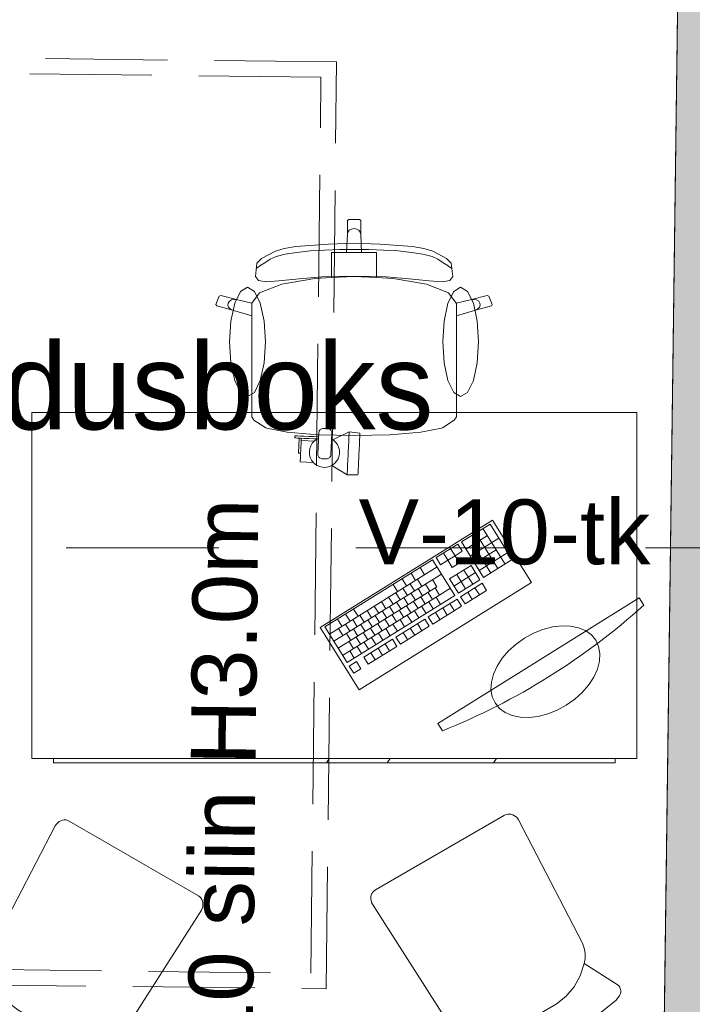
# Model space of a CAD drawing. Header units: millimetres. Extents: x -2532 to 181134, y -4151 to 53885.
# Tile 141 of 165: x 23094 to 24651, y 15139 to 17417. Entities that reach past the tile are written whole.
import ezdxf
from ezdxf.enums import TextEntityAlignment as Align

# ---------------------------------------------------------------- set-up
doc = ezdxf.new("R2010")
doc.units = ezdxf.units.MM
doc.header["$MEASUREMENT"] = 0
for name, pattern in [('Dot & Dashed', [670.277762, 352.777767, -176.388884, 0, -141.111112]), ('Hidden Line', [391.222223, 282.222223, -109]), ('Wipeout_Contour', [1000, 0, -1000])]:
    doc.linetypes.add(name, pattern=pattern)
for name, color, linetype in [('AR - Mööbel', 7, 'Continuous'), ('AR - Seinad SS.ol', 7, 'Continuous'), ('AR - Teljed', 7, 'Continuous'), ('AR - Vahelaed', 7, 'Continuous'), ('SA - tähistused - valgustus', 7, 'Continuous'), ('SA - valgustid', 7, 'Continuous'), ('Tsoonid - Neto', 7, 'Continuous')]:
    doc.layers.add(name, color=color, linetype=linetype)
for name, color, linetype, lineweight in [('AR - Mööbel_Pen_No__221', 252, 'Continuous', 13), ('AR - Mööbel_Pen_No__232', 9, 'Continuous', 9), ('AR - Mööbel_Pen_No__4', 8, 'Continuous', 13), ('AR - Seinad SS.ol_Pen_No__221', 252, 'Continuous', 13), ('AR - Teljed_Pen_No__4', 8, 'Continuous', 13), ('AR - Vahelaed_Pen_No__221', 252, 'Continuous', 13), ('ARCHICAD Zone Stamps_Pen_No__6', 7, 'Continuous', 5), ('SA - tähistused - valgustus_Pen_No__105', 30, 'Continuous', 5), ('SA - valgustid_Pen_No__105', 30, 'Continuous', 5)]:
    doc.layers.add(name, color=color, linetype=linetype, lineweight=lineweight)
doc.styles.add('GENERATED_STYLE_1', font='txt')
doc.styles.add('GENERATED_STYLE_2', font='txt')
doc.styles.add('GENERATED_STYLE_3', font='txt')

# ---------------------------------------------------------------- blocks, each defined once
blk = doc.blocks.new('teenindusboks_108_49_1', base_point=(23506.9, 18909.4))
at = {"layer": 'ARCHICAD Zone Stamps_Pen_No__6', "insert": (22326.8, 16040.5), "char_height": 200, "attachment_point": 1, "style": 'GENERATED_STYLE_1'}
blk.add_mtext('\\A1;{\\pql;\\pt0,600;\\fArial Baltic|b0|i0|c186|p34;11,8\\fArial Baltic|b0|i0|c186|p34;\\A1{\\H.66x;\\S^  ;}\\fArial Baltic|b0|i0|c186|p34;\\fArial Baltic|b0|i0|c186|p34;\\A1{\\H.66x;\\S^  ;}}', dxfattribs=at)
at = {"layer": 'ARCHICAD Zone Stamps_Pen_No__6'}
for tag, style, p in [('DUMMY_849', 'GENERATED_STYLE_1', (24089.5, 16714.8)), ('ROOM_NAME', 'GENERATED_STYLE_1', (22326.8, 16669.1)), ('DUMMY_850', 'GENERATED_STYLE_2', (22782.1, 16400.5)), ('ROOM_NUMBER', 'GENERATED_STYLE_2', (22326.8, 16354.8)), ('DUMMY_851', 'GENERATED_STYLE_1', (22326.8, 16086.2))]:
    blk.add_attdef(tag, text='', height=200, dxfattribs=dict(at, style=style)).set_placement(p, align=Align.TOP_LEFT)
blk = doc.blocks.new('Slab_5_1', base_point=(1193.5, 7176.6))
at = {"layer": 'AR - Vahelaed_Pen_No__221', "linetype": 'Continuous', "flags": 128}
blk.add_lwpolyline([(29031.7, 10599.5), (25849.8, 10605.8), (25847.9, 10598.2), (25816.9, 7795.1), (18158.1, 7767.4), (18215.1, 13667.6), (22730.4, 13665.2), (22730.2, 10653.8), (24528.2, 10653.8), (24530.9, 10857.8), (22930.1, 10857.8), (22930.2, 12697.8), (22890.2, 12697.8), (22890.2, 13670.2), (24567.5, 13669.9), (24625.6, 18129.2), (21879.6, 18124), (18998.5, 18124.9), (19003.6, 18431.2), (18951.8, 18943.2, 0.465374), (15778.2, 21156.9, 0.331533), (13823.4, 18922.3)], format="xyb", dxfattribs=at)
blk = doc.blocks.new('Wall_38_1', base_point=(25097.7, 10607.3))
at = {"layer": 'AR - Seinad SS.ol_Pen_No__221', "linetype": 'Continuous'}
blk.add_hatch(color=256, dxfattribs=at).paths.add_polyline_path([(25105.1, 11177.3), (25195.6, 18129.2), (24625.7, 18136.6), (24535.1, 11178.5)])
at = {"layer": 'AR - Seinad SS.ol_Pen_No__221', "linetype": 'Continuous', "flags": 128}
blk.add_lwpolyline([(24625.7, 18136.6), (24576.9, 14392.3)], dxfattribs=at)
blk = doc.blocks.new('*X1055')
at = {"layer": 'AR - Mööbel_Pen_No__232', "linetype": 'Continuous'}
for p, q in [((23809.6, 15705.9), (23804.3, 15698)), ((23951.2, 15708), (23944.5, 15698)), ((24197.3, 15708), (24190.6, 15698))]:
    blk.add_line(p, q, dxfattribs=at)
blk = doc.blocks.new('Wall_358_1', base_point=(23172.4, 15708))
at = {"linetype": 'Wipeout_Contour', "ltscale": 114138.202125}
blk.add_wipeout([(23172.4, 15698), (24472.4, 15698), (24472.4, 15708), (23172.4, 15708)], dxfattribs=at).dxf.layer = 'AR - Mööbel'
at = {"layer": 'AR - Mööbel_Pen_No__221', "linetype": 'Continuous', "flags": 128}
for points in [[(24472.4, 15708), (23172.4, 15708)], [(23172.4, 15708), (23172.4, 15698)], [(23172.4, 15698), (24472.4, 15698)], [(24472.4, 15698), (24472.4, 15708)]]:
    blk.add_lwpolyline(points, dxfattribs=at)
at = {"layer": 'AR - Mööbel'}
blk.add_blockref('*X1055', (0, 0), dxfattribs=at)
blk = doc.blocks.new('Chair 03 22')
at = {"layer": 'AR - Mööbel_Pen_No__4', "linetype": 'Continuous'}
for p, q in [((67.7, 506.5), (22.8, 499.4)), ((122.8, 512.5), (67.7, 506.5)), ((176.3, 515), (122.8, 512.5)), ((233.7, 515), (176.3, 515)), ((287.2, 512.5), (233.7, 515)), ((342.3, 506.5), (287.2, 512.5)), ((387.2, 499.4), (342.3, 506.5)), ((0.7, 480.9), (0.4, 478)), ((1.4, 483.7), (0.7, 480.9)), ((2.6, 486.3), (1.4, 483.7)), ((4.1, 488.7), (2.6, 486.3)), ((6, 490.8), (4.1, 488.7)), ((10.9, 494.5), (6, 490.8)), ((16.4, 497.1), (10.9, 494.5)), ((22.8, 499.4), (16.4, 497.1)), ((393.6, 497.1), (387.2, 499.4)), ((399.1, 494.5), (393.6, 497.1)), ((404, 490.8), (399.1, 494.5)), ((405.9, 488.7), (404, 490.8)), ((407.4, 486.3), (405.9, 488.7)), ((408.6, 483.7), (407.4, 486.3)), ((409.3, 480.9), (408.6, 483.7)), ((409.6, 478), (409.3, 480.9)), ((0.4, 478), (0.5, 475)), ((0.5, 475), (1.1, 472.2)), ((1.1, 472.2), (44.2, 389)), ((365.8, 389), (408.9, 472.2)), ((408.9, 472.2), (409.5, 475)), ((409.5, 475), (409.6, 478)), ((119, 434.1), (91.7, 424.3)), ((91.7, 424.3), (119, 434.1)), ((147.5, 438), (119, 434.1)), ((119, 434.1), (147.5, 438)), ((262.5, 438), (147.5, 438)), ((147.5, 438), (147.5, 438)), ((147.5, 438), (147.5, 438)), ((147.5, 438), (262.5, 438)), ((291, 434.1), (262.5, 438)), ((262.5, 438), (291, 434.1)), ((318.3, 424.3), (291, 434.1)), ((291, 434.1), (318.3, 424.3)), ((91.7, 424.3), (66.5, 409.2)), ((66.5, 409.2), (91.7, 424.3)), ((343.5, 409.2), (318.3, 424.3)), ((318.3, 424.3), (343.5, 409.2)), ((44.2, 389), (36.5, 380.1)), ((66.5, 409.2), (44.2, 389)), ((44.2, 389), (66.5, 409.2)), ((365.8, 389), (343.5, 409.2)), ((343.5, 409.2), (365.8, 389)), ((373.5, 380.1), (365.8, 389)), ((30.4, 369.8), (26.2, 358.4)), ((36.5, 380.1), (30.4, 369.8)), ((379.6, 369.8), (373.5, 380.1)), ((383.8, 358.4), (379.6, 369.8)), ((23.9, 346.3), (9.8, 25.4)), ((26.2, 358.4), (23.9, 346.3)), ((386.1, 346.3), (383.8, 358.4)), ((400.2, 25.4), (386.1, 346.3)), ((9.8, 25.4), (10.1, 21)), ((399.9, 21), (400.2, 25.4)), ((10.1, 21), (11.2, 16.7)), ((11.2, 16.7), (12.8, 12.7)), ((12.8, 12.7), (15.1, 9.1)), ((15.1, 9.1), (17.9, 6)), ((17.9, 6), (21.2, 3.4)), ((21.2, 3.4), (24.7, 1.5)), ((24.7, 1.5), (28.6, 0.4)), ((28.6, 0.4), (32.5, 0)), ((32.5, 0), (377.5, 0)), ((377.5, 0), (381.4, 0.4)), ((381.4, 0.4), (385.3, 1.5)), ((385.3, 1.5), (388.8, 3.4)), ((388.8, 3.4), (392.1, 6)), ((392.1, 6), (394.9, 9.1)), ((394.9, 9.1), (397.2, 12.7)), ((397.2, 12.7), (398.8, 16.7)), ((398.8, 16.7), (399.9, 21))]:
    blk.add_line(p, q, dxfattribs=at)
blk = doc.blocks.new('Standard grid marker')
at = {"layer": 'AR - Teljed_Pen_No__4', "linetype": 'Dot & Dashed'}
blk.add_line((1000, 0), (44867.9, 0), dxfattribs=at)
at = {"layer": 'AR - Teljed_Pen_No__4', "style": 'GENERATED_STYLE_1'}
for tag, p in [('AC_MarkerText_1_0', (-300, 14.3)), ('AC_MarkerText_1_1', (46167.9, 14.3))]:
    blk.add_attdef(tag, text='', height=250, dxfattribs=at).set_placement(p, align=Align.MIDDLE_CENTER)
blk = doc.blocks.new('Office Chair 06 22')
at = {"layer": 'AR - Mööbel_Pen_No__4', "linetype": 'Continuous'}
for p, q in [((304.4, 497.5), (307.5, 500)), ((304.4, 466.2), (304.4, 497.5)), ((307.5, 500), (320, 500)), ((314, 477.9), (320, 478.9)), ((332.5, 500), (320, 500)), ((326, 477.9), (320, 478.9)), ((335.6, 497.5), (332.5, 500)), ((335.6, 466.2), (335.6, 497.5)), ((302.6, 423.9), (304.4, 466.2)), ((304.4, 466.2), (305.6, 471)), ((305.6, 471), (309, 475.2)), ((309, 475.2), (314, 477.9)), ((331, 475.2), (326, 477.9)), ((334.4, 471), (331, 475.2)), ((335.6, 466.2), (334.4, 471)), ((337.4, 423.9), (335.6, 466.2)), ((137.8, 427.1), (158.4, 433.3)), ((158.4, 433.3), (185.1, 437.4)), ((185.1, 437.4), (260.6, 443.3)), ((260.6, 443.3), (320, 445.1)), ((379.4, 443.3), (320, 445.1)), ((454.9, 437.4), (379.4, 443.3)), ((481.6, 433.3), (454.9, 437.4)), ((502.2, 427.1), (481.6, 433.3)), ((94.9, 399), (105.7, 410.1)), ((105.7, 410.1), (137.8, 427.1)), ((139.5, 414.6), (125.9, 408.1)), ((160.5, 419.9), (139.5, 414.6)), ((187.3, 424.1), (160.5, 419.9)), ((218.3, 427.3), (187.3, 424.1)), ((251.8, 429.4), (218.3, 427.3)), ((286.2, 430.6), (251.8, 429.4)), ((268.1, 398.6), (268.1, 423.9)), ((268.1, 423.9), (302.6, 423.9)), ((320, 431), (286.2, 430.6)), ((302.6, 423.9), (320, 423.9)), ((320, 431), (353.8, 430.6)), ((337.4, 423.9), (320, 423.9)), ((371.9, 423.9), (337.4, 423.9)), ((353.8, 430.6), (388.2, 429.4)), ((371.9, 398.6), (371.9, 423.9)), ((388.2, 429.4), (421.7, 427.3)), ((421.7, 427.3), (452.7, 424.1)), ((452.7, 424.1), (479.5, 419.9)), ((479.5, 419.9), (500.5, 414.6)), ((500.5, 414.6), (514.1, 408.1)), ((534.3, 410.1), (502.2, 427.1)), ((545.1, 399), (534.3, 410.1)), ((91.5, 368.4), (94.9, 399)), ((98, 390), (94.2, 387.8)), ((104.5, 394.4), (98, 390)), ((113.8, 399.6), (104.5, 394.4)), ((125.9, 408.1), (113.8, 399.6)), ((268.1, 365.8), (268.1, 398.6)), ((371.9, 365.8), (371.9, 398.6)), ((514.1, 408.1), (526.2, 399.6)), ((526.2, 399.6), (535.5, 394.4)), ((535.5, 394.4), (542, 390)), ((542, 390), (545.8, 387.8)), ((548.5, 368.4), (545.1, 399)), ((98.4, 358.6), (91.5, 368.4)), ((245.4, 367.1), (192.8, 363.1)), ((229.4, 363.8), (268.1, 365.8)), ((320, 369.1), (245.4, 367.1)), ((268.1, 365.8), (320, 368.5)), ((320, 369.1), (394.6, 367.1)), ((371.9, 365.8), (320, 368.5)), ((410.6, 363.8), (371.9, 365.8)), ((394.6, 367.1), (447.2, 363.1)), ((541.6, 358.6), (548.5, 368.4)), ((57.4, 333.6), (73.3, 343.2)), ((73.3, 343.2), (89.2, 333.6)), ((116.2, 356), (98.4, 358.6)), ((101.3, 330.2), (152.7, 350.3)), ((146, 358.2), (116.2, 356)), ((192.8, 363.1), (146, 358.2)), ((152.7, 350.3), (229.4, 363.8)), ((487.3, 350.3), (410.6, 363.8)), ((447.2, 363.1), (494, 358.2)), ((538.7, 330.2), (487.3, 350.3)), ((494, 358.2), (523.8, 356)), ((523.8, 356), (541.6, 358.6)), ((566.7, 343.2), (550.8, 333.6)), ((582.6, 333.6), (566.7, 343.2)), ((0, 303.5), (7.7, 322.8)), ((7.7, 322.8), (11.6, 324.4)), ((11.6, 324.4), (48.2, 314.8)), ((43.9, 306.2), (57.4, 333.6)), ((83.5, 306.5), (101.3, 330.2)), ((89.2, 333.6), (102.7, 306.2)), ((550.8, 333.6), (537.3, 306.2)), ((556.5, 306.5), (538.7, 330.2)), ((596.1, 306.2), (582.6, 333.6)), ((628.4, 324.4), (591.8, 314.8)), ((632.3, 322.8), (628.4, 324.4)), ((640, 303.5), (632.3, 322.8)), ((2, 300.3), (0, 303.5)), ((38.6, 290.6), (2, 300.3)), ((27.8, 301.7), (28.6, 306.6)), ((29.5, 296.9), (27.8, 301.7)), ((28.6, 306.6), (31.5, 310.9)), ((33.3, 293.1), (29.5, 296.9)), ((31.5, 310.9), (36.3, 314)), ((34.9, 265.2), (43.9, 306.2)), ((36.3, 314), (42.1, 315.3)), ((42.1, 315.3), (48.2, 314.8)), ((48.2, 314.8), (83.5, 306.5)), ((83.3, 306.4), (83.5, 306.5)), ((83.3, 306.4), (83.3, 277.3)), ((102.7, 306.2), (111.7, 265.2)), ((537.3, 306.2), (528.3, 265.2)), ((591.8, 314.8), (556.5, 306.5)), ((556.7, 306.4), (556.5, 306.5)), ((556.7, 306.4), (556.7, 277.3)), ((597.9, 315.3), (591.8, 314.8)), ((605.1, 265.2), (596.1, 306.2)), ((603.7, 314), (597.9, 315.3)), ((601.4, 290.6), (638, 300.3)), ((608.5, 310.9), (603.7, 314)), ((606.7, 293.1), (610.5, 296.9)), ((611.4, 306.6), (608.5, 310.9)), ((610.5, 296.9), (612.2, 301.7)), ((612.2, 301.7), (611.4, 306.6)), ((638, 300.3), (640, 303.5)), ((38.6, 290.6), (33.3, 293.1)), ((83.3, 277.3), (38.6, 290.6)), ((83.3, 100.1), (83.3, 277.3)), ((556.7, 277.3), (601.4, 290.6)), ((556.7, 100.1), (556.7, 277.3)), ((601.4, 290.6), (606.7, 293.1)), ((31.7, 216.9), (34.9, 265.2)), ((111.7, 265.2), (114.8, 216.9)), ((528.3, 265.2), (525.2, 216.9)), ((608.3, 216.9), (605.1, 265.2)), ((34.9, 168.6), (31.7, 216.9)), ((114.8, 216.9), (111.7, 168.6)), ((525.2, 216.9), (528.3, 168.6)), ((605.1, 168.6), (608.3, 216.9)), ((43.9, 127.6), (34.9, 168.6)), ((111.7, 168.6), (102.7, 127.6)), ((528.3, 168.6), (537.3, 127.6)), ((596.1, 127.6), (605.1, 168.6)), ((57.4, 100.2), (43.9, 127.6)), ((102.7, 127.6), (89.2, 100.2)), ((537.3, 127.6), (550.8, 100.2)), ((582.6, 100.2), (596.1, 127.6)), ((73.3, 90.6), (57.4, 100.2)), ((89.2, 100.2), (73.3, 90.6)), ((83.3, 69.6), (83.3, 100.1)), ((550.8, 100.2), (566.7, 90.6)), ((556.7, 69.6), (556.7, 100.1)), ((566.7, 90.6), (582.6, 100.2)), ((83.3, 43.3), (83.3, 69.6)), ((556.7, 43.3), (556.7, 69.6)), ((88, 36), (83.3, 43.3)), ((115.7, 18), (88, 36)), ((524.3, 18), (552, 36)), ((552, 36), (556.7, 43.3)), ((117.9, 17.3), (115.7, 18)), ((165.3, 8.2), (117.9, 17.3)), ((236.3, 2.2), (165.3, 8.2)), ((237.4, 2.1), (236.3, 2.2)), ((320, 0), (237.4, 2.1)), ((320, 0), (402.6, 2.1)), ((402.6, 2.1), (403.7, 2.2)), ((403.7, 2.2), (474.7, 8.2)), ((474.7, 8.2), (522.1, 17.3)), ((522.1, 17.3), (524.3, 18))]:
    blk.add_line(p, q, dxfattribs=at)
blk = doc.blocks.new('Monitor (LCD) 22')
at = {"layer": 'AR - Mööbel_Pen_No__4', "linetype": 'Continuous'}
for p, q in [((274.6, 183.1), (250.7, 181.7)), ((298.4, 181.7), (274.6, 183.1)), ((186.3, 161.6), (169.4, 150.4)), ((205.9, 170.8), (186.3, 161.6)), ((227.6, 177.5), (205.9, 170.8)), ((250.7, 181.7), (227.6, 177.5)), ((321.5, 177.5), (298.4, 181.7)), ((343.2, 170.8), (321.5, 177.5)), ((362.8, 161.6), (343.2, 170.8)), ((379.8, 150.4), (362.8, 161.6)), ((155.7, 137.3), (145.6, 122.8)), ((169.4, 150.4), (155.7, 137.3)), ((393.5, 137.3), (379.8, 150.4)), ((403.6, 122.8), (393.5, 137.3)), ((145.6, 122.8), (139.4, 107.4)), ((409.8, 107.4), (403.6, 122.8)), ((139.4, 107.4), (137.3, 91.5)), ((137.3, 91.5), (139.4, 75.6)), ((411.9, 91.5), (409.8, 107.4)), ((409.8, 75.6), (411.9, 91.5)), ((0, 81.5), (0, 61.5)), ((139.4, 75.6), (145.6, 60.2)), ((403.6, 60.2), (409.8, 75.6)), ((549.2, 61.5), (549.2, 81.5)), ((0, 61.5), (549.2, 61.5)), ((145.6, 60.2), (155.7, 45.8)), ((155.7, 45.8), (169.4, 32.7)), ((379.8, 32.7), (393.5, 45.8)), ((393.5, 45.8), (403.6, 60.2)), ((169.4, 32.7), (186.3, 21.4)), ((362.8, 21.4), (379.8, 32.7)), ((186.3, 21.4), (205.9, 12.3)), ((205.9, 12.3), (227.6, 5.5)), ((227.6, 5.5), (250.7, 1.4)), ((250.7, 1.4), (274.6, 0)), ((274.6, 0), (298.4, 1.4)), ((298.4, 1.4), (321.5, 5.5)), ((321.5, 5.5), (343.2, 12.3)), ((343.2, 12.3), (362.8, 21.4))]:
    blk.add_line(p, q, dxfattribs=at)
for start, end in [(90, 100.1068), (79.8932, 90)]:
    blk.add_arc((274.6, -1458.9), 1564.7, start, end, dxfattribs=at)
blk = doc.blocks.new('Keyboard 22')
at = {"layer": 'AR - Mööbel_Pen_No__4', "linetype": 'Continuous'}
for p, q in [((0, 170), (0, 0)), ((470, 170), (0, 170)), ((470, 0), (470, 170)), ((29.4, 130.9), (9.8, 130.9)), ((9.8, 130.9), (9.8, 111.5)), ((29.4, 111.5), (29.4, 130.9)), ((127.3, 130.9), (49, 130.9)), ((49, 130.9), (49, 111.5)), ((68.5, 111.5), (68.5, 130.9)), ((88.1, 111.5), (88.1, 130.9)), ((107.7, 111.5), (107.7, 130.9)), ((127.3, 111.5), (127.3, 130.9)), ((215.4, 130.9), (137.1, 130.9)), ((137.1, 130.9), (137.1, 111.5)), ((156.7, 111.5), (156.7, 130.9)), ((176.2, 111.5), (176.2, 130.9)), ((195.8, 111.5), (195.8, 130.9)), ((215.4, 111.5), (215.4, 130.9)), ((303.5, 130.9), (225.2, 130.9)), ((225.2, 130.9), (225.2, 111.5)), ((244.8, 111.5), (244.8, 130.9)), ((264.4, 111.5), (264.4, 130.9)), ((284, 111.5), (284, 130.9)), ((303.5, 111.5), (303.5, 130.9)), ((372.1, 130.9), (313.3, 130.9)), ((313.3, 130.9), (313.3, 111.5)), ((332.9, 111.5), (332.9, 130.9)), ((352.5, 111.5), (352.5, 130.9)), ((372.1, 111.5), (372.1, 130.9)), ((9.8, 111.5), (29.4, 111.5)), ((303.5, 101.8), (9.8, 101.8)), ((9.8, 101.8), (9.8, 4.8)), ((29.4, 82.4), (29.4, 101.8)), ((49, 111.5), (127.3, 111.5)), ((49, 82.4), (49, 101.8)), ((68.5, 82.4), (68.5, 101.8)), ((88.1, 82.4), (88.1, 101.8)), ((107.7, 82.4), (107.7, 101.8)), ((127.3, 82.4), (127.3, 101.8)), ((137.1, 111.5), (215.4, 111.5)), ((146.9, 82.4), (146.9, 101.8)), ((166.5, 82.4), (166.5, 101.8)), ((186, 82.4), (186, 101.8)), ((205.6, 82.4), (205.6, 101.8)), ((225.2, 111.5), (303.5, 111.5)), ((225.2, 82.4), (225.2, 101.8)), ((244.8, 82.4), (244.8, 101.8)), ((264.4, 82.4), (264.4, 101.8)), ((303.5, 4.8), (303.5, 101.8)), ((313.3, 111.5), (372.1, 111.5)), ((372.1, 101.8), (313.3, 101.8)), ((313.3, 101.8), (313.3, 63)), ((332.9, 63), (332.9, 101.8)), ((352.5, 63), (352.5, 101.8)), ((372.1, 63), (372.1, 101.8)), ((460.2, 101.8), (381.9, 101.8)), ((381.9, 101.8), (381.9, 4.8)), ((401.5, 24.2), (401.5, 101.8)), ((421, 4.8), (421, 101.8)), ((440.6, 4.8), (440.6, 101.8)), ((460.2, 4.8), (460.2, 101.8)), ((9.8, 82.4), (303.5, 82.4)), ((39.2, 63), (39.2, 82.4)), ((58.8, 63), (58.8, 82.4)), ((78.3, 63), (78.3, 82.4)), ((97.9, 63), (97.9, 82.4)), ((117.5, 63), (117.5, 82.4)), ((137.1, 63), (137.1, 82.4)), ((156.7, 63), (156.7, 82.4)), ((176.2, 63), (176.2, 82.4)), ((195.8, 63), (195.8, 82.4)), ((215.4, 63), (215.4, 82.4)), ((235, 63), (235, 82.4)), ((254.6, 63), (254.6, 82.4)), ((274.2, 63), (274.2, 82.4)), ((313.3, 82.4), (372.1, 82.4)), ((381.9, 82.4), (460.2, 82.4)), ((9.8, 63), (279.1, 63)), ((44.1, 43.6), (44.1, 63)), ((63.6, 43.6), (63.6, 63)), ((83.2, 43.6), (83.2, 63)), ((102.8, 43.6), (102.8, 63)), ((122.4, 43.6), (122.4, 63)), ((142, 43.6), (142, 63)), ((161.6, 43.6), (161.6, 63)), ((181.1, 43.6), (181.1, 63)), ((200.7, 43.6), (200.7, 63)), ((220.3, 43.6), (220.3, 63)), ((239.9, 43.6), (239.9, 63)), ((259.5, 43.6), (259.5, 63)), ((279.1, 43.6), (279.1, 63)), ((313.3, 63), (372.1, 63)), ((381.9, 63), (440.6, 63)), ((9.8, 43.6), (303.5, 43.6)), ((9.8, 24.2), (303.5, 24.2)), ((34.3, 24.2), (34.3, 43.6)), ((44.1, 4.8), (44.1, 24.2)), ((53.9, 24.2), (53.9, 43.6)), ((66.1, 4.8), (66.1, 24.2)), ((73.4, 24.2), (73.4, 43.6)), ((88.1, 4.8), (88.1, 24.2)), ((93, 24.2), (93, 43.6)), ((112.6, 24.2), (112.6, 43.6)), ((132.2, 24.2), (132.2, 43.6)), ((151.8, 24.2), (151.8, 43.6)), ((171.4, 24.2), (171.4, 43.6)), ((190.9, 24.2), (190.9, 43.6)), ((195.8, 4.8), (195.8, 24.2)), ((210.5, 24.2), (210.5, 43.6)), ((220.3, 4.8), (220.3, 24.2)), ((230.1, 24.2), (230.1, 43.6)), ((244.8, 4.8), (244.8, 24.2)), ((249.7, 24.2), (249.7, 43.6)), ((269.3, 4.8), (269.3, 24.2)), ((332.9, 24.2), (313.3, 24.2)), ((313.3, 24.2), (313.3, 4.8)), ((352.5, 43.6), (332.9, 43.6)), ((332.9, 43.6), (332.9, 24.2)), ((332.9, 4.8), (332.9, 24.2)), ((332.9, 24.2), (352.5, 24.2)), ((352.5, 24.2), (352.5, 43.6)), ((372.1, 24.2), (352.5, 24.2)), ((352.5, 4.8), (352.5, 24.2)), ((372.1, 4.8), (372.1, 24.2)), ((381.9, 43.6), (460.2, 43.6)), ((381.9, 24.2), (440.6, 24.2)), ((0, 0), (470, 0)), ((9.8, 4.8), (303.5, 4.8)), ((313.3, 4.8), (372.1, 4.8)), ((381.9, 4.8), (460.2, 4.8))]:
    blk.add_line(p, q, dxfattribs=at)
blk = doc.blocks.new('Office Table 22_2')
at = {"layer": 'AR - Mööbel_Pen_No__4', "linetype": 'Continuous'}
for p, q in [((1400, 800), (0, 800)), ((0, 800), (0, 0)), ((1400, 0), (1400, 800)), ((0, 0), (1400, 0))]:
    blk.add_line(p, q, dxfattribs=at)
blk = doc.blocks.new('Spotlamp Ceiling 22')
at = {"layer": 'SA - valgustid_Pen_No__105', "linetype": 'Continuous'}
for p, q in [((30, 68), (30, 69.9)), ((35, 69.9), (30, 69.9)), ((35, 68), (35, 69.9)), ((-24.8, 55), (-25, 55)), ((-25, 55), (-25, 24.4)), ((-24.1, 55), (-24.8, 55)), ((-23.1, 55), (-24.1, 55)), ((-21.7, 55), (-23.1, 55)), ((-19.8, 55), (-21.7, 55)), ((-17.7, 55), (-19.8, 55)), ((-15.2, 55), (-17.7, 55)), ((-12.5, 55), (-15.2, 55)), ((-9.6, 55), (-12.5, 55)), ((-6.5, 55), (-9.6, 55)), ((-3.3, 55), (-6.5, 55)), ((-5, 60), (-5, 60)), ((-5, 60), (-5, 59.9)), ((-5, 60), (30, 60)), ((-5, 59.9), (-5, 59.8)), ((-5, 59.8), (-5, 59.7)), ((-5, 59.7), (-5, 59.5)), ((-5, 59.5), (-5, 59.3)), ((-5, 59.3), (-5, 59)), ((-5, 59), (-5, 58.8)), ((-5, 58.8), (-5, 58.5)), ((-5, 58.5), (-5, 58.1)), ((-5, 58.1), (-5, 57.8)), ((-5, 57.8), (-5, 57.5)), ((-5, 57.5), (-5, 57.2)), ((-5, 57.2), (-5, 56.9)), ((-5, 56.9), (-5, 56.5)), ((-5, 56.5), (-5, 56.2)), ((-5, 56.2), (-5, 56)), ((-5, 56), (-5, 55.7)), ((-5, 55.7), (-5, 55.5)), ((-5, 55.5), (-5, 55.3)), ((-5, 55.3), (-5, 55.2)), ((-5, 55.2), (-5, 55.1)), ((-5, 55.1), (-5, 55)), ((-5, 55), (-5, 55)), ((0, 55), (-3.3, 55)), ((3.3, 55), (0, 55)), ((6.5, 55), (3.3, 55)), ((9.6, 55), (6.5, 55)), ((12.5, 55), (9.6, 55)), ((15.2, 55), (12.5, 55)), ((17.7, 55), (15.2, 55)), ((19.8, 55), (17.7, 55)), ((21.7, 55), (19.8, 55)), ((23.1, 55), (21.7, 55)), ((24.1, 55), (23.1, 55)), ((24.8, 55), (24.1, 55)), ((25, 55), (24.8, 55)), ((25, 55), (25, 24.4)), ((25, 55), (30, 55)), ((30, 63.7), (30, 68)), ((30, 57), (30, 63.7)), ((30, 48.3), (30, 57)), ((30, 37.8), (30, 48.3)), ((35, 63.7), (35, 68)), ((35, 57), (35, 63.7)), ((35, 48.3), (35, 57)), ((35, 37.8), (35, 48.3)), ((-24.7, 24.7), (-29.1, 19.4)), ((-19.4, 29.1), (-24.7, 24.7)), ((-13.4, 32.3), (-19.4, 29.1)), ((-6.8, 34.3), (-13.4, 32.3)), ((0, 35), (-6.8, 34.3)), ((6.8, 34.3), (0, 35)), ((13.4, 32.3), (6.8, 34.3)), ((19.4, 29.1), (13.4, 32.3)), ((24.7, 24.7), (19.4, 29.1)), ((29.1, 19.4), (24.7, 24.7)), ((30, 26), (30, 37.8)), ((30, 17.8), (30, 26)), ((35, 26), (35, 37.8)), ((35, 15), (35, 26)), ((-34.3, 6.8), (-35, 0)), ((-32.3, 13.4), (-34.3, 6.8)), ((-29.1, 19.4), (-32.3, 13.4)), ((-14.8, 7), (-15, 5)), ((-15, 5), (-15, -5)), ((-14.2, 8.8), (-14.8, 7)), ((-13.3, 10.6), (-14.2, 8.8)), ((-12.1, 12.1), (-13.3, 10.6)), ((-10.6, 13.3), (-12.1, 12.1)), ((-8.8, 14.2), (-10.6, 13.3)), ((-7, 14.8), (-8.8, 14.2)), ((-5, 15), (-7, 14.8)), ((45, 15), (-5, 15)), ((31.5, 15), (29.1, 19.4)), ((47, 14.8), (45, 15)), ((48.8, 14.2), (47, 14.8)), ((50.6, 13.3), (48.8, 14.2)), ((52.1, 12.1), (50.6, 13.3)), ((53.3, 10.6), (52.1, 12.1)), ((54.2, 8.8), (53.3, 10.6)), ((54.8, 7), (54.2, 8.8)), ((55, 5), (54.8, 7)), ((55, -5), (55, 5)), ((-49.9, -54.9), (-29.7, -18.4)), ((-35, 0), (-34.3, -6.8)), ((-34.3, -6.8), (-32.3, -13.4)), ((-32.3, -13.4), (-29.1, -19.4)), ((-29.1, -19.4), (-24.7, -24.7)), ((-15, -5), (-14.8, -7)), ((-14.8, -7), (-14.2, -8.8)), ((-14.2, -8.8), (-13.3, -10.6)), ((-13.3, -10.6), (-12.1, -12.1)), ((-12.1, -12.1), (-10.6, -13.3)), ((-10.6, -13.3), (-8.8, -14.2)), ((-8.8, -14.2), (-7, -14.8)), ((-7, -14.8), (-5, -15)), ((-5, -15), (45, -15)), ((24.7, -24.7), (29.1, -19.4)), ((29.1, -19.4), (31.5, -15)), ((49.9, -54.9), (29.7, -18.4)), ((45, -15), (47, -14.8)), ((47, -14.8), (48.8, -14.2)), ((48.8, -14.2), (50.6, -13.3)), ((50.6, -13.3), (52.1, -12.1)), ((52.1, -12.1), (53.3, -10.6)), ((53.3, -10.6), (54.2, -8.8)), ((54.2, -8.8), (54.8, -7)), ((54.8, -7), (55, -5)), ((-24.7, -24.7), (-19.4, -29.1)), ((-19.4, -29.1), (-13.4, -32.3)), ((-13.4, -32.3), (-6.8, -34.3)), ((-6.8, -34.3), (0, -35)), ((0, -35), (6.8, -34.3)), ((6.8, -34.3), (13.4, -32.3)), ((13.4, -32.3), (19.4, -29.1)), ((19.4, -29.1), (24.7, -24.7)), ((-50, -55), (-49.9, -54.9)), ((-49.6, -55), (-50, -55)), ((-49.9, -55.1), (-50, -55)), ((-48.1, -79.9), (-49.9, -55.1)), ((-48.3, -55), (-49.6, -55)), ((-46.2, -55), (-48.3, -55)), ((-43.3, -55), (-46.2, -55)), ((-39.7, -55), (-43.3, -55)), ((-35.4, -55), (-39.7, -55)), ((-30.4, -55), (-35.4, -55)), ((-25, -55), (-30.4, -55)), ((-19.1, -55), (-25, -55)), ((-12.9, -55), (-19.1, -55)), ((-6.5, -55), (-12.9, -55)), ((0, -55), (-6.5, -55)), ((6.5, -55), (0, -55)), ((12.9, -55), (6.5, -55)), ((19.1, -55), (12.9, -55)), ((25, -55), (19.1, -55)), ((30.4, -55), (25, -55)), ((35.4, -55), (30.4, -55)), ((39.7, -55), (35.4, -55)), ((43.3, -55), (39.7, -55)), ((46.2, -55), (43.3, -55)), ((48.3, -55), (46.2, -55)), ((48.1, -79.9), (49.9, -55.1)), ((49.6, -55), (48.3, -55)), ((50, -55), (49.6, -55)), ((50, -55), (49.9, -54.9)), ((49.9, -55.1), (50, -55)), ((-48, -80), (-48.1, -79.9)), ((-47.6, -80), (-48, -80)), ((-46.4, -80), (-47.6, -80)), ((-44.3, -80), (-46.4, -80)), ((-41.6, -80), (-44.3, -80)), ((-38.1, -80), (-41.6, -80)), ((-33.9, -80), (-38.1, -80)), ((-29.2, -80), (-33.9, -80)), ((-24, -80), (-29.2, -80)), ((-18.4, -80), (-24, -80)), ((-12.4, -80), (-18.4, -80)), ((-6.3, -80), (-12.4, -80)), ((0, -80), (-6.3, -80)), ((6.3, -80), (0, -80)), ((12.4, -80), (6.3, -80)), ((18.4, -80), (12.4, -80)), ((24, -80), (18.4, -80)), ((29.2, -80), (24, -80)), ((33.9, -80), (29.2, -80)), ((38.1, -80), (33.9, -80)), ((41.6, -80), (38.1, -80)), ((44.3, -80), (41.6, -80)), ((46.4, -80), (44.3, -80)), ((47.6, -80), (46.4, -80)), ((48, -80), (47.6, -80)), ((48, -80), (48.1, -79.9))]:
    blk.add_line(p, q, dxfattribs=at)
blk = doc.blocks.new('Beam_328_1', base_point=(22591.8, 15206.5))
at = {"layer": 'SA - valgustid_Pen_No__105', "linetype": 'Hidden Line'}
for p, q in [((22609.9, 15224.2), (23768.1, 15211.2)), ((22573.7, 15188.8), (23803.5, 15175.1))]:
    blk.add_line(p, q, dxfattribs=at)
blk = doc.blocks.new('Beam_329_1', base_point=(23785.8, 15193.2))
at = {"layer": 'SA - valgustid_Pen_No__105', "linetype": 'Hidden Line'}
for p, q in [((23803.5, 15175.1), (23827.4, 17319.4)), ((23768.1, 15211.2), (23791.2, 17284))]:
    blk.add_line(p, q, dxfattribs=at)
blk = doc.blocks.new('Beam_330_1', base_point=(23809.3, 17301.7))
at = {"layer": 'SA - valgustid_Pen_No__105', "linetype": 'Hidden Line'}
for p, q in [((23827.4, 17319.4), (22597.7, 17333.1)), ((23791.2, 17284), (22633, 17296.9))]:
    blk.add_line(p, q, dxfattribs=at)
blk = doc.blocks.new('Label_306_1', base_point=(24238.6, 16005.6))
at = {"layer": 'SA - tähistused - valgustus_Pen_No__105', "insert": (23878.6, 16307.1), "char_height": 150, "attachment_point": 1, "style": 'GENERATED_STYLE_3'}
blk.add_mtext('\\A1;{\\pql;\\pt0,105000;\\fArial|b0|i0|c0|p34;V-10-tk\\fArial|b0|i0|c0|p34;\\A1{\\H.66x;\\S^  ;}\\fArial|b0|i0|c0|p34;\\fArial|b0|i0|c0|p34;\\A1{\\H.66x;\\S^  ;}\\fArial|b0|i0|c0|p34; \\fArial|b0|i0|c0|p34;\\fArial|b0|i0|c0|p34;\\fArial|b0|i0|c0|p34;\\fArial|b0|i0|c0|p34;\\fArial|b0|i0|c0|p34;\\fArial|b0|i0|c0|p34;\\fArial|b0|i0|c0|p34;\\fArial|b0|i0|c0|p34;\\fArial|b0|i0|c0|p34;\\fArial|b0|i0|c0|p34;\\fArial|b0|i0|c0|p34;\\fArial|b0|i0|c0|p34;\\fArial|b0|i0|c0|p34;\\fArial|b0|i0|c0|p34;\\fArial|b0|i0|c0|p34;\\fArial|b0|i0|c0|p34;\\fArial|b0|i0|c0|p34;\\fArial|b0|i0|c0|p34;\\fArial|b0|i0|c0|p34;\\fArial|b0|i0|c0|p34;\\fArial|b0|i0|c0|p34;\\fArial|b0|i0|c0|p34;\\fArial|b0|i0|c0|p34;\\fArial|b0|i0|c0|p34;\\fArial|b0|i0|c0|p34;\\fArial|b0|i0|c0|p34;\\fArial|b0|i0|c0|p34;\\fArial|b0|i0|c0|p34;\\fArial|b0|i0|c0|p34;\\fArial|b0|i0|c0|p34;\\fArial|b0|i0|c0|p34;\\fArial|b0|i0|c0|p34;\\fArial|b0|i0|c0|p34;\\fArial|b0|i0|c0|p34;\\fArial|b0|i0|c0|p34;\\fArial|b0|i0|c0|p34;\\fArial|b0|i0|c0|p34;\\fArial|b0|i0|c0|p34;\\fArial|b0|i0|c0|p34;\\fArial|b0|i0|c0|p34;\\fArial|b0|i0|c0|p34;\\fArial|b0|i0|c0|p34;\\fArial|b0|i0|c0|p34;}', dxfattribs=at)
blk = doc.blocks.new('Label_314_1', base_point=(23790.1, 15575.8))
at = {"layer": 'SA - tähistused - valgustus_Pen_No__105', "insert": (23480.7, 14819.9), "char_height": 150, "attachment_point": 1, "rotation": 89.4009, "style": 'GENERATED_STYLE_3'}
blk.add_mtext('\\A1;{\\pql;\\pt0,105000;\\fArial|b0|i0|c0|p34;V-10 siin H3.0m\\fArial|b0|i0|c0|p34;\\A1{\\H.66x;\\S^  ;}\\fArial|b0|i0|c0|p34;\\fArial|b0|i0|c0|p34;\\A1{\\H.66x;\\S^  ;}\\fArial|b0|i0|c0|p34; \\fArial|b0|i0|c0|p34;\\fArial|b0|i0|c0|p34;\\fArial|b0|i0|c0|p34;\\fArial|b0|i0|c0|p34;\\fArial|b0|i0|c0|p34;\\fArial|b0|i0|c0|p34;\\fArial|b0|i0|c0|p34;\\fArial|b0|i0|c0|p34;\\fArial|b0|i0|c0|p34;\\fArial|b0|i0|c0|p34;\\fArial|b0|i0|c0|p34;\\fArial|b0|i0|c0|p34;\\fArial|b0|i0|c0|p34;\\fArial|b0|i0|c0|p34;\\fArial|b0|i0|c0|p34;\\fArial|b0|i0|c0|p34;\\fArial|b0|i0|c0|p34;\\fArial|b0|i0|c0|p34;\\fArial|b0|i0|c0|p34;\\fArial|b0|i0|c0|p34;\\fArial|b0|i0|c0|p34;\\fArial|b0|i0|c0|p34;\\fArial|b0|i0|c0|p34;\\fArial|b0|i0|c0|p34;\\fArial|b0|i0|c0|p34;\\fArial|b0|i0|c0|p34;\\fArial|b0|i0|c0|p34;\\fArial|b0|i0|c0|p34;\\fArial|b0|i0|c0|p34;\\fArial|b0|i0|c0|p34;\\fArial|b0|i0|c0|p34;\\fArial|b0|i0|c0|p34;\\fArial|b0|i0|c0|p34;\\fArial|b0|i0|c0|p34;\\fArial|b0|i0|c0|p34;\\fArial|b0|i0|c0|p34;\\fArial|b0|i0|c0|p34;\\fArial|b0|i0|c0|p34;\\fArial|b0|i0|c0|p34;\\fArial|b0|i0|c0|p34;\\fArial|b0|i0|c0|p34;\\fArial|b0|i0|c0|p34;\\fArial|b0|i0|c0|p34;}', dxfattribs=at)

msp = doc.modelspace()

# ---------------------------------------------------------------- block references
at = {"layer": 'AR - Mööbel', "linetype": 'Continuous', "xscale": -1, "zscale": 1000}
msp.add_blockref('Office Chair 06 22', (24188, 16454.7), dxfattribs=at)
for name, p, rotation in [('Keyboard 22', (23789.7, 16011), 211.9156811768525), ('Chair 03 22', (23889.3, 15387.8), 209.9999999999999)]:
    msp.add_blockref(name, p, dxfattribs=dict(at, rotation=rotation))
at = {"layer": 'AR - Mööbel', "linetype": 'Continuous', "zscale": 1000, "rotation": 150}
msp.add_blockref('Chair 03 22', (23535.7, 15374.2), dxfattribs=at)
at = {"layer": 'AR - Seinad SS.ol'}
msp.add_blockref('Wall_38_1', (25097.7, 10607.3), dxfattribs=at)
at = {"layer": 'AR - Teljed', "linetype": 'Continuous', "zscale": 1000}
msp.add_blockref('Standard grid marker', (-1931.8, 16194.8), dxfattribs=at)
at = {"layer": 'AR - Vahelaed', "linetype": 'Continuous'}
msp.add_blockref('Slab_5_1', (1193.5, 7176.6), dxfattribs=at)
at = {"layer": 'SA - tähistused - valgustus', "linetype": 'Continuous'}
msp.add_blockref('Label_306_1', (24238.6, 16005.6), dxfattribs=at)
at = {"layer": 'SA - valgustid'}
for name, p in [('Beam_330_1', (23809.3, 17301.7)), ('Beam_328_1', (22591.8, 15206.5))]:
    msp.add_blockref(name, p, dxfattribs=at)
at = {"layer": 'SA - valgustid', "linetype": 'Continuous', "zscale": 1000, "rotation": 87.29574153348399}
msp.add_blockref('Spotlamp Ceiling 22', (23799.4, 16416.2), dxfattribs=at)
at = {"layer": 'Tsoonid - Neto', "linetype": 'Continuous'}
ref = msp.add_blockref('teenindusboks_108_49_1', (23506.9, 18909.4), dxfattribs=at)
ref.add_attrib('ROOM_NAME', 'teenindusboks', dxfattribs={"layer": 'ARCHICAD Zone Stamps_Pen_No__6', "color": 7, "height": 200, "style": 'GENERATED_STYLE_1'}).set_placement((22326.8, 16669.1), align=Align.TOP_LEFT)
ref.add_attrib('ROOM_NUMBER', '108', dxfattribs={"layer": 'ARCHICAD Zone Stamps_Pen_No__6', "color": 7, "height": 200, "style": 'GENERATED_STYLE_2'}).set_placement((22326.8, 16354.8), align=Align.TOP_LEFT)

# ---------------------------------------------------------------- next in the draw order: block references
at = {"layer": 'AR - Mööbel'}
msp.add_blockref('Wall_358_1', (23172.4, 15708), dxfattribs=at)

# ---------------------------------------------------------------- next in the draw order: block references
at = {"layer": 'AR - Mööbel', "linetype": 'Continuous', "zscale": 1000}
msp.add_blockref('Office Table 22_2', (23122.4, 15708), dxfattribs=at)
at = {"layer": 'AR - Mööbel', "linetype": 'Continuous', "xscale": -1, "zscale": 1000, "rotation": 211.9156811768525}
msp.add_blockref('Monitor (LCD) 22', (24029.4, 15841.3), dxfattribs=at)
at = {"layer": 'SA - tähistused - valgustus', "linetype": 'Continuous'}
msp.add_blockref('Label_314_1', (23790.1, 15575.8), dxfattribs=at)
at = {"layer": 'SA - valgustid'}
msp.add_blockref('Beam_329_1', (23785.8, 15193.2), dxfattribs=at)

doc.saveas('drawing.dxf')
